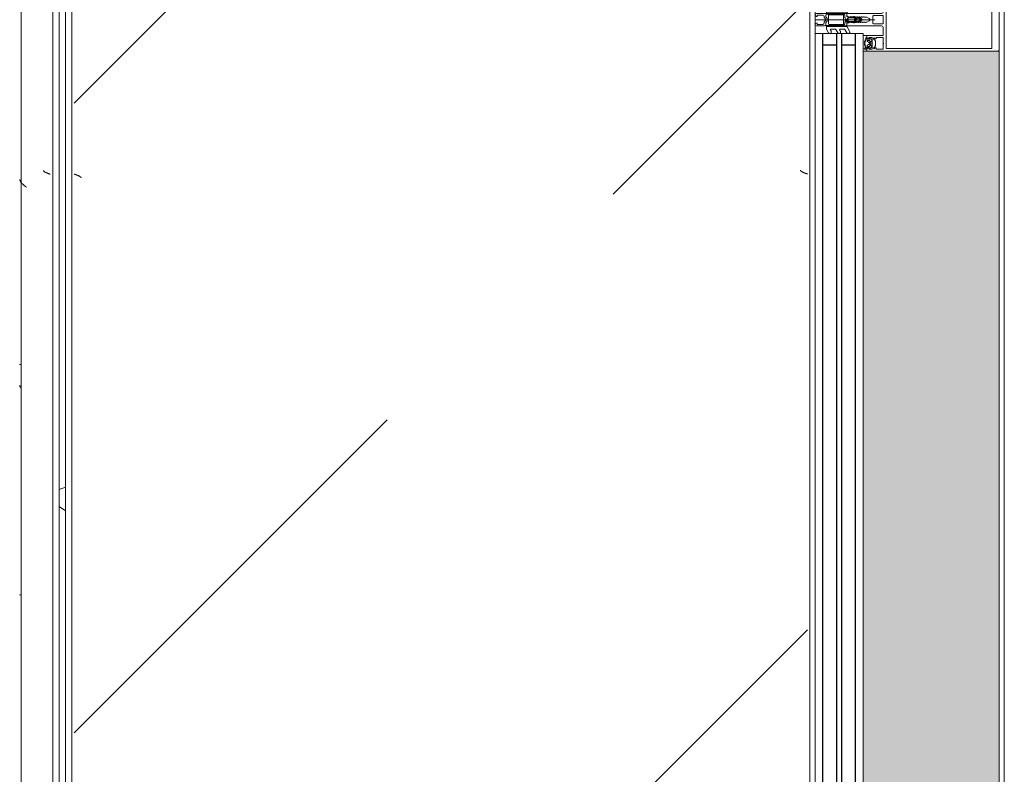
# Model space of a CAD drawing. Header units: millimetres. Extents: x -3267 to 40126, y 29201 to 102288.
# Tile 221 of 256: x 9044 to 9826, y 58245 to 58844. Entities that reach past the tile are written whole.
import ezdxf

# ---------------------------------------------------------------- set-up
doc = ezdxf.new("R2010")
doc.units = ezdxf.units.MM
for name, color, linetype, lineweight in [('A-DETL-GENF-OTLN', 7, 'Continuous', 9), ('A-GLAZ-CURT-OTLN', 7, 'Continuous', 9), ('A-GLAZ-CWMG-OTLN', 7, 'Continuous', 9), ('A-WALL-____-OTLN', 7, 'Continuous', 9), ('M-EQPM-____-OTLN', 7, 'Continuous', 9)]:
    doc.layers.add(name, color=color, linetype=linetype, lineweight=lineweight)

# ---------------------------------------------------------------- blocks, each defined once
blk = doc.blocks.new('FP_149-ВКК_02_К1_З_ЭОМ_кабель_')
at = {"layer": 'M-EQPM-____-OTLN', "color": 253, "true_color": 0xaaaaaa}
for p, q in [((1600, 630.11), (0, 630.11)), ((1108.28, 631.27), (1108.35, 631.21)), ((1108.35, 631.21), (1108.42, 631.06)), ((1108.42, 631.06), (1108.49, 630.82)), ((1108.49, 630.82), (1108.56, 630.5)), ((1108.56, 630.5), (1108.63, 630.1)), ((1272.52, 630.12), (1272.42, 630.03)), ((1272.61, 630.2), (1272.52, 630.12)), ((1272.71, 630.28), (1272.61, 630.2)), ((1272.8, 630.35), (1272.71, 630.28)), ((1272.89, 630.43), (1272.8, 630.35)), ((1272.99, 630.5), (1272.89, 630.43)), ((1273.08, 630.57), (1272.99, 630.5)), ((1273.17, 630.63), (1273.08, 630.57)), ((1273.27, 630.7), (1273.17, 630.63)), ((1273.36, 630.75), (1273.27, 630.7)), ((1273.46, 630.81), (1273.36, 630.75)), ((1273.55, 630.86), (1273.46, 630.81)), ((1273.64, 630.91), (1273.55, 630.86)), ((1273.74, 630.96), (1273.64, 630.91)), ((1273.83, 631.01), (1273.74, 630.96)), ((1273.92, 631.05), (1273.83, 631.01)), ((1274.02, 631.08), (1273.92, 631.05)), ((1274.11, 631.12), (1274.02, 631.08)), ((1274.21, 631.15), (1274.11, 631.12)), ((1274.3, 631.18), (1274.21, 631.15)), ((1274.39, 631.2), (1274.3, 631.18)), ((1274.49, 631.22), (1274.39, 631.2)), ((1274.58, 631.24), (1274.49, 631.22)), ((1274.67, 631.25), (1274.58, 631.24)), ((1274.77, 631.26), (1274.67, 631.25)), ((1274.86, 631.27), (1274.77, 631.26)), ((1274.96, 631.28), (1274.86, 631.27)), ((1291.05, 631.27), (1291.12, 631.21)), ((1291.12, 631.21), (1291.19, 631.06)), ((1291.19, 631.06), (1291.26, 630.82)), ((1291.26, 630.82), (1291.33, 630.5)), ((1291.33, 630.5), (1291.4, 630.1))]:
    blk.add_line(p, q, dxfattribs=at)
blk = doc.blocks.new('ПР_Крышка пояса - Тип 1-V148-ВКК_02_К1_З_ЭОМ_кабель_')
at = {"layer": 'M-EQPM-____-OTLN', "true_color": 0xaaaaaa}
h = blk.add_hatch(dxfattribs=at)
h.set_pattern_fill('FP_70', color=253, style=0, pattern_type=2)
h.set_pattern_definition([(320.116, (-57560, 7884.42), (-31.8804, -362.8687), [38.035, -418.388]), (264.979, (-57560, 7884.4), (382.1136, 70.1924), [30.356, -333.911]), (10.409, (-57562.66, 7854.18), (350.2335, -292.6756), [32.376, -356.132]), (316.302, (-57458.4, 7884.4), (-84.086, -539.927), [57.037, -627.411]), (6.609, (-57465.4, 7839.4), (494.8554, -472.8508), [48.567, -534.241]), (261.148, (-57458.4, 7884.4), (494.8496, -472.857), [45.536, -500.899]), (291.079, (-57483.8, 7833.83), (-204.5313, -301.9806), [37.963, -417.597]), (235.89, (-57483.8, 7833.83), (368.3755, -123.0973), [30.394, -334.332]), (341.523, (-57500.84, 7808.66), (163.8489, -425.0748), [32.367, -356.032]), (307.614, (-57560, 7884.42), (169.11016, -6.15234), [16.721, -313.638, 16.721, -322.758, -335.679]), (307.614, (-57560, 7884.42), (169.11016, -6.15234), [-669.838, 16.721, -318.958]), (277.531, (-57560, 7884.42), (200.36217, -133.088), [16.696, -176.575, 16.696, -305.591, -127.751]), (277.531, (-57560, 7884.42), (200.36217, -133.088), [-515.558, 16.696, -111.055]), (237.393, (-57560, 7997.24), (-11.4573, -270.066), [16.715, -109.913, 16.715, -378.366, -524.242]), (237.393, (-57560, 7997.24), (-11.4573, -270.066), [-521.709, 16.715, -507.527]), (227.382, (-57560, 8047.83), (50.8514, -295.0393), [16.727, -148.004, 16.727, -618.375]), (227.382, (-57560, 8047.83), (50.8514, -295.0393), [-181.458, -245.829, 16.727, -355.819])])
h.paths.add_polyline_path([(0, 600), (0, 600), (84.49, 595), (1600, 595), (1600, 600), (0, 600)])
h.paths.add_polyline_path([(0, 595), (35.28, 595), (0, 597.49)])
at = {"layer": 'M-EQPM-____-OTLN', "color": 253, "true_color": 0xaaaaaa}
blk.add_blockref('FP_149-ВКК_02_К1_З_ЭОМ_кабель_', (0, 0), dxfattribs=at)
blk = doc.blocks.new('АРФ_Витраж_Остекление - SI_38mm_TripGlz-4699070-ВКК_02_К1_З_ЭОМ_кабель_')
at = {"layer": 'A-GLAZ-CURT-OTLN', "color": 253, "true_color": 0xaaaaaa}
for p, q in [((454, -38), (454, 0)), ((-454, -38), (454, -38))]:
    blk.add_line(p, q, dxfattribs=at)
at = {"layer": 'A-GLAZ-CURT-OTLN', "color": 253, "lineweight": 25, "true_color": 0xaaaaaa}
for p, q in [((-454, -6), (454, -6)), ((445, -6), (445, -17)), ((-454, -17), (454, -17)), ((-454, -21), (454, -21)), ((445, -21), (445, -32)), ((-454, -32), (454, -32))]:
    blk.add_line(p, q, dxfattribs=at)
blk = doc.blocks.new('Rectangular Mullion - FWS-50-HI_Mull_CovCap-20mm_Mull-105mm_zoloto-5843151-ВКК_02_К1_З_ЭОМ_кабель_')
at = {"layer": 'A-GLAZ-CWMG-OTLN', "true_color": 0xf8f3e1}
blk.add_hatch(color=7, dxfattribs=at).paths.add_polyline_path([(8096, 74220), (8096, 75100), (7988, 75100), (7988, 74220), (8080.3, 74220)])
at = {"layer": 'A-GLAZ-CWMG-OTLN', "color": 253, "true_color": 0xaaaaaa}
blk.add_line((8096, 74220), (8096, 75100), dxfattribs=at)
blk = doc.blocks.new('Rectangular Mullion - HI_CovCap-20mm_Mull-105mm-V274-ВКК_02_К1_З_ЭОМ_кабель_')
at = {"layer": 'A-DETL-GENF-OTLN', "color": 253, "true_color": 0xaaaaaa}
for p, q in [((-25, 144.5), (-25, 130.68)), ((23.5, 146), (-23.5, 146)), ((25, 130.68), (25, 144.5)), ((-25, 136), (-25, 59.4)), ((-22.9, 135.44), (-22.9, 59.4)), ((22.9, 136), (22.9, 59.4)), ((25, 136), (25, 59.5)), ((25, 61), (25, 59.5)), ((-22.24, 46.35), (-21.18, 47.41)), ((-20.47, 47.7), (-17.13, 47.7)), ((-16.42, 47.41), (-15.36, 46.35)), ((-12.6, 53.5), (-12.6, 41.4)), ((-5, 25.5), (-5, 52.5)), ((-3.2, 46.1), (-3.2, 53.5)), ((-2.7, 54), (2.7, 54)), ((0, 47.27), (0, 0)), ((3.2, 53.5), (3.2, 46.1)), ((5, 52.5), (5, 25.5)), ((12.6, 41.4), (12.6, 53.5)), ((15.36, 46.35), (16.42, 47.41)), ((17.13, 47.7), (20.47, 47.7)), ((21.18, 47.41), (22.24, 46.35)), ((-22.3, 40.8), (-22.9, 40.8)), ((-22.9, 40.2), (-21.62, 40.2)), ((-21.76, 44.51), (-22.58, 43.54)), ((-22.27, 39.59), (-22.55, 39.1)), ((-21.2, 42.9), (-21.2, 41.7)), ((-21.07, 39.62), (-21.08, 39.77)), ((-19.5, 43.4), (-20.7, 43.4)), ((-20.7, 41.2), (-20.42, 41.2)), ((-20.48, 39.51), (-20.66, 39.4)), ((-20.16, 41.35), (-19.24, 42.95)), ((-19.97, 39.2), (-20.02, 39.33)), ((-17.65, 44), (-19.95, 44)), ((-19.33, 39.22), (-19.48, 39.08)), ((-18.77, 39.04), (-18.85, 39.17)), ((-18.36, 42.95), (-17.44, 41.35)), ((-18.16, 39.23), (-18.26, 39.06)), ((-16.9, 43.4), (-18.1, 43.4)), ((-17.56, 39.21), (-17.67, 39.31)), ((-17.18, 41.2), (-16.9, 41.2)), ((-17.02, 39.56), (-17.07, 39.36)), ((-16.46, 39.68), (-16.59, 39.75)), ((-16.4, 41.7), (-16.4, 42.9)), ((-15.02, 43.54), (-15.84, 44.51)), ((-14.64, 40.8), (-15.29, 40.8)), ((2.7, 45.6), (-2.7, 45.6)), ((14.64, 40.8), (15.29, 40.8)), ((15.02, 43.54), (15.84, 44.51)), ((16.4, 41.7), (16.4, 42.9)), ((16.46, 39.68), (16.59, 39.75)), ((16.9, 43.4), (18.1, 43.4)), ((17.18, 41.2), (16.9, 41.2)), ((17.02, 39.56), (17.07, 39.36)), ((18.36, 42.95), (17.44, 41.35)), ((17.56, 39.21), (17.67, 39.31)), ((17.65, 44), (19.95, 44)), ((18.16, 39.23), (18.26, 39.06)), ((18.77, 39.04), (18.85, 39.17)), ((20.16, 41.35), (19.24, 42.95)), ((19.33, 39.22), (19.48, 39.08)), ((19.5, 43.4), (20.7, 43.4)), ((19.97, 39.2), (20.02, 39.33)), ((20.7, 41.2), (20.42, 41.2)), ((20.48, 39.51), (20.66, 39.4)), ((21.07, 39.62), (21.08, 39.77)), ((21.2, 42.9), (21.2, 41.7)), ((22.9, 40.2), (21.62, 40.2)), ((21.76, 44.51), (22.58, 43.54)), ((22.27, 39.59), (22.55, 39.1)), ((22.3, 40.8), (22.9, 40.8)), ((23.5, 40.8), (25, 40.8)), ((-1.89, 34.49), (-2.1, 32.75)), ((-0.87, 36.5), (-1.7, 35.06)), ((-1.33, 33.68), (-1.33, 33.78)), ((-1.12, 34.47), (-0.43, 35.65)), ((-0.6, 32.5), (-0.6, 32.42)), ((0.84, 33), (-0.1, 33)), ((0.43, 35.65), (1.12, 34.47)), ((0.6, 32.3), (0.93, 32.3)), ((1.02, 31.78), (0.74, 32.06)), ((1.7, 35.06), (0.87, 36.5)), ((1.33, 33.78), (1.33, 33.68)), ((2.1, 32.75), (1.89, 34.49)), ((-7.75, 23.52), (-10.33, 25.01)), ((-9.07, 27.17), (-5.65, 25.19)), ((-5.4, 9.3), (-5.4, 24.76)), ((-3.5, 25), (-4.5, 25)), ((-3.3, 23.5), (-1.9, 23.5)), ((-2.24, 31), (-2.45, 30.87)), ((-2.45, 30.53), (-2.25, 30.41)), ((-1.7, 23.7), (-1.7, 24.9)), ((-1.4, 24.49), (-1.4, 23.99)), ((-1.25, 31.1), (0.74, 31.1)), ((-1.1, 23.82), (-0.5, 24.17)), ((0.3, 26.2), (-1.09, 26.2)), ((0.43, 25), (0.2, 25)), ((0.34, 25.28), (0.58, 25.52)), ((0.5, 24.17), (1.42, 23.63)), ((1.92, 23.5), (3.3, 23.5)), ((2.45, 30.87), (2.24, 31)), ((2.25, 30.41), (2.45, 30.53)), ((4.5, 25), (3.5, 25)), ((5.4, 24.76), (5.4, 9.3)), ((5.65, 25.19), (9.07, 27.17)), ((10.33, 25.01), (7.75, 23.52)), ((-7.75, 16.23), (-10.41, 17.77)), ((-9.07, 19.88), (-8.25, 19.41)), ((-7.5, 19.84), (-7.5, 23.08)), ((-7.5, 12.55), (-7.5, 15.8)), ((-3.9, 22), (-3.9, 11)), ((-3.4, 22.5), (3.4, 22.5)), ((3.9, 11), (3.9, 22)), ((4.3, 22.5), (4.3, 9.4)), ((7.5, 23.08), (7.5, 19.84)), ((7.5, 15.8), (7.5, 12.55)), ((10.41, 17.77), (7.75, 16.23)), ((8.25, 19.41), (9.07, 19.88)), ((-7.62, 8.87), (-10.41, 10.48)), ((-9.07, 12.6), (-8.25, 12.12)), ((-5.9, 8.8), (-7.37, 8.8)), ((-2.71, 8.4), (-4.02, 8.4)), ((3.4, 10.5), (-3.4, 10.5)), ((-1.7, 9), (-2, 8.69)), ((-1.42, 7.29), (-0.71, 8.01)), ((0.71, 8.01), (1.42, 7.29)), ((2, 8.69), (1.7, 9)), ((3.3, 8.4), (2.71, 8.4)), ((7.37, 8.8), (5.9, 8.8)), ((10.41, 10.48), (7.62, 8.87)), ((8.25, 12.12), (9.07, 12.6)), ((-5, 1), (-5, 6.7)), ((-3.7, 1.7), (-3.7, 6)), ((-2.7, 7), (-2.13, 7)), ((2.13, 7), (2.7, 7)), ((3.7, 6), (3.7, 1.7))]:
    blk.add_line(p, q, dxfattribs=at)
at = {"layer": 'A-DETL-GENF-OTLN', "color": 253, "true_color": 0xaaaaaa, "flags": 128}
for points in [[(22.9, 130.68), (22.9, 140.2), (-22.9, 140.2), (-22.9, 130.68)], [(-19.05, 45.1), (-23.5, 45.1), (-23.5, 42.4), (-22.3, 42.4), (-22.3, 41.8), (-23.1, 41), (-25, 41), (-25, 57.79), (-25, 61)], [(22.9, 61), (22.9, 57.79), (22.9, 56.3), (11.2, 56.3), (-11.2, 56.3), (-22.9, 56.3), (-22.9, 57.79), (-22.9, 61)], [(-19.05, 54), (-23.5, 54), (-23.5, 48.3), (-22.3, 48.3), (-22.3, 47.7), (-22.95, 47.05)], [(-14.65, 47.05), (-15.3, 47.7), (-15.3, 48.3), (-14.1, 48.3), (-14.1, 54), (-18.55, 54)], [(-6.5, 54), (-11.2, 54), (-12.1, 54)], [(12.1, 54), (11.2, 54), (6.5, 54)], [(18.55, 54), (14.1, 54), (14.1, 48.3), (15.3, 48.3), (15.3, 47.7), (14.65, 47.05)], [(22.95, 47.05), (22.3, 47.7), (22.3, 48.3), (23.5, 48.3), (23.5, 54), (19.05, 54)], [(-23.5, 40.8), (-25, 40.8), (-25, 38)], [(-22.5, 43.09), (-22, 42.8), (-22, 42.67)], [(-13.1, 40.9), (-14.4, 40.9), (-15.3, 41.8), (-15.3, 42.4), (-14.1, 42.4), (-14.1, 45.1), (-18.55, 45.1)], [(-16.05, 40.2), (-14.75, 40.1), (-16.02, 40.1), (-16.02, 39.94)], [(-15.6, 42.67), (-15.6, 42.8), (-15.1, 43.09)], [(-12.6, 38), (-12.6, 40.8), (-13.95, 40.8)], [(-0.87, 42.8), (-2, 40.84), (-2, 39.84), (-2.5, 39.55), (-2, 39.26), (-2, 38.04), (-2.5, 37.75), (-2, 37.46), (-2, 36.24), (-2.5, 35.95), (-2, 35.66), (-2, 34.44), (-2.5, 34.15), (-2, 33.86), (-2, 32.64), (-2.5, 32.35), (-2, 32.06), (-2, 30.84), (-2.5, 30.55), (-2, 30.26), (-2, 29.04), (-2.5, 28.75), (-2, 28.46), (-2, 27.24), (-2.5, 26.95), (-2.5, 26)], [(2.5, 26), (2, 26.29), (2, 27.51), (2.5, 27.8), (2, 28.09), (2, 29.31), (2.5, 29.6), (2, 29.89), (2, 31.11), (2.5, 31.4), (2, 31.69), (2, 32.91), (2.5, 33.2), (2, 33.49), (2, 34.71), (2.5, 35), (2, 35.29), (2, 36.51), (2.5, 36.8), (2, 37.09), (2, 38.31), (2.5, 38.6), (2, 38.89), (2, 40.84), (0.87, 42.8)], [(12.6, 38), (12.6, 40.8), (13.95, 40.8)], [(18.55, 45.1), (14.1, 45.1), (14.1, 42.4), (15.3, 42.4), (15.3, 41.8), (14.4, 40.9), (13.1, 40.9)], [(16.05, 40.2), (14.75, 40.1), (16.02, 40.1), (16.02, 39.94)], [(15.6, 42.67), (15.6, 42.8), (15.1, 43.09)], [(25, 41), (23.1, 41), (22.3, 41.8), (22.3, 42.4), (23.5, 42.4), (23.5, 45.1), (19.05, 45.1)], [(22.5, 43.09), (22, 42.8), (22, 42.67)], [(-0.35, 31.99), (0.1, 31.73), (-1.23, 31.6)], [(0.4, 31.8), (0.4, 31.9), (0.4, 32.1)], [(-3.41, 25), (-5, 25), (-5, 9.1)], [(-1.55, 25.25), (-1.17, 25.64), (-0.2, 25.7), (-0.42, 25.6), (-1.25, 24.85)], [(-0.1, 25.3), (-0.1, 25.4), (0, 25.42)], [(5, 1), (5, 25), (3.41, 25)], [(-4.51, 8.95), (-4.3, 11), (-4.3, 22.5)], [(-2.65, 1), (-2.65, 1.4), (-3.4, 1.4)], [(3.4, 1.4), (2.65, 1.4), (2.65, 1)]]:
    blk.add_lwpolyline(points, dxfattribs=at)
blk.add_lwpolyline([(0, 37), (0, 35.9)], close=True, dxfattribs=at)
at = {"layer": 'A-DETL-GENF-OTLN', "color": 253, "true_color": 0xaaaaaa}
for centre, radius, start, end in [((-23.5, 144.5), 1.5, 90, 180), ((23.5, 144.5), 1.5, 360, 90), ((-22.59, 46.7), 0.5, 135, 315), ((-20.47, 46.7), 1, 90, 135), ((-18.8, 53.94), 0.256, 12.68038, 167.31962), ((-17.13, 46.7), 1, 45, 90), ((-15.01, 46.7), 0.5, 225, 45), ((-12.1, 53.5), 0.5, 90, 180), ((-6.5, 52.5), 1.5, 360, 90), ((-2.7, 53.5), 0.5, 90, 180), ((2.7, 53.5), 0.5, 0, 90), ((6.5, 52.5), 1.5, 90, 180), ((12.1, 53.5), 0.5, 0, 90), ((15.01, 46.7), 0.5, 135, 315), ((17.13, 46.7), 1, 90, 135), ((18.8, 53.94), 0.256, 12.68038, 167.31962), ((20.47, 46.7), 1, 45, 90), ((22.59, 46.7), 0.5, 225, 45), ((-22.9, 39.55), 0.65, 90, 270), ((-23.2, 40.8), 0.3, 180, 0), ((-22.9, 39.3), 0.4, 269.99999, 330.00626), ((-22.35, 43.35), 0.3, 140.01031, 239.99507), ((-22.3, 41.1), 0.3, 270.90521, 359.98148), ((-21.41, 39.09), 1, 90.82716, 149.99773), ((-18.96, 41.89), 3.14, 165.49788, 194.50212), ((-21.15, 44), 0.8, 22.61561, 140.00332), ((-21.62, 39.7), 0.5, 54.92212, 90), ((-21.42, 39.75), 0.339, 3.00251, 90.82171), ((-18.8, 43.71), 4.4, 234.92212, 305.84121), ((-20.7, 42.9), 0.5, 89.98992, 180.01008), ((-20.7, 41.7), 0.5, 179.98974, 270.01026), ((-20.8, 39.64), 0.272, 183.0147, 299.98901), ((-20.32, 39.23), 0.316, 18.00331, 119.99297), ((-20.42, 41.5), 0.3, 269.98791, 330.00644), ((-19.95, 44.5), 0.5, 202.62239, 269.99966), ((-19.69, 39.29), 0.3, 197.9991, 314.99946), ((-19.5, 43.1), 0.3, 329.99756, 90.00642), ((-19.11, 38.99), 0.316, 32.98956, 135.00901), ((-18.8, 45.04), 0.256, 12.68038, 167.31962), ((-18.1, 43.1), 0.3, 89.99872, 209.99731), ((-17.88, 39.07), 0.316, 48.00262, 149.99741), ((-17.65, 44.5), 0.5, 269.99881, 337.37914), ((-17.36, 39.43), 0.3, 227.99716, 345.00452), ((-17.18, 41.5), 0.3, 209.995, 270.01065), ((-16.45, 44), 0.8, 40.00306, 157.37723), ((-16.73, 39.48), 0.3, 63.00317, 164.99853), ((-16.9, 42.9), 0.5, 0.00918, 89.99082), ((-16.9, 41.7), 0.5, 270.00904, 359.99096), ((-16.32, 39.94), 0.3, 243.00899, 359.98883), ((-16.05, 39.9), 0.3, 90, 125.84121), ((-18.64, 41.89), 3.14, 346.80247, 14.483), ((-15.29, 41.1), 0.3, 166.80247, 270), ((-15.25, 43.35), 0.3, 299.99829, 40.01132), ((-14.83, 40.53), 0.33, 270.00002, 54.90994), ((-14.75, 40.6), 0.5, 269.99115, 352.82633), ((-13.95, 40.5), 0.3, 90.00299, 172.8115), ((-13.1, 41.4), 0.5, 270, 0), ((-2.7, 46.1), 0.5, 180, 270), ((0, 42.3), 1, 30, 150), ((2.7, 46.1), 0.5, 270, 0), ((13.1, 41.4), 0.5, 180, 270), ((13.95, 40.5), 0.3, 7.1885, 89.99701), ((14.75, 40.6), 0.5, 187.17367, 270.00885), ((14.83, 40.53), 0.33, 125.09006, 269.99998), ((15.25, 43.35), 0.3, 139.98868, 240.00171), ((15.29, 41.1), 0.3, 270, 13.19753), ((18.64, 41.89), 3.14, 165.517, 193.19753), ((16.45, 44), 0.8, 22.62277, 139.99694), ((16.32, 39.94), 0.3, 180.01117, 296.99101), ((16.05, 39.9), 0.3, 54.15879, 90), ((18.8, 43.71), 4.4, 234.15879, 305.07788), ((16.9, 42.9), 0.5, 90.00918, 179.99082), ((16.9, 41.7), 0.5, 180.00904, 269.99096), ((16.73, 39.48), 0.3, 15.00147, 116.99683), ((17.36, 39.43), 0.3, 194.99548, 312.00284), ((17.18, 41.5), 0.3, 269.98935, 330.005), ((17.65, 44.5), 0.5, 202.62086, 270.00119), ((17.88, 39.07), 0.316, 30.00259, 131.99738), ((18.1, 43.1), 0.3, 330.00269, 90.00128), ((18.8, 45.04), 0.256, 12.68038, 167.31962), ((19.11, 38.99), 0.316, 44.99099, 147.01044), ((19.5, 43.1), 0.3, 89.99358, 210.00244), ((19.69, 39.29), 0.3, 225.00054, 342.0009), ((19.95, 44.5), 0.5, 270.00034, 337.37761), ((20.32, 39.23), 0.316, 60.00703, 161.99669), ((20.42, 41.5), 0.3, 209.99356, 270.01209), ((21.15, 44), 0.8, 39.99668, 157.38439), ((20.8, 39.64), 0.272, 240.01099, 356.9853), ((20.7, 42.9), 0.5, 359.98992, 90.01008), ((20.7, 41.7), 0.5, 269.98974, 0.01026), ((21.42, 39.75), 0.339, 89.17829, 176.99749), ((21.62, 39.7), 0.5, 90, 125.07788), ((21.41, 39.09), 1, 30.00227, 89.17284), ((18.96, 41.89), 3.14, 345.49788, 14.50212), ((22.3, 41.1), 0.3, 180.01852, 269.09479), ((22.35, 43.35), 0.3, 300.00493, 39.98969), ((22.9, 39.3), 0.4, 209.99374, 270.00001), ((23.2, 40.8), 0.3, 180, 0), ((22.9, 39.55), 0.65, 270, 90), ((-18.52, 39.21), 0.3, 213.00146, 329.99975), ((17.75, 30.31), 20, 173, 178.04971), ((-0.4, 34.31), 1.5, 150, 173), ((46.55, 30.33), 48, 176, 178.23414), ((-1.23, 31.8), 0.2, 178.23414, 270), ((0.27, 33.67), 1.6, 150, 176), ((0, 36), 1, 90.02865, 150), ((-0.1, 32.5), 0.5, 90, 180), ((-0.1, 32.42), 0.5, 180, 240), ((0, 35.4), 0.5, 90.0573, 150), ((0, 36), 1, 30, 89.97135), ((0, 35.4), 0.5, 30, 89.9427), ((0.2, 31.9), 0.2, 240, 0), ((0.2, 31.8), 0.2, 270, 0), ((0.6, 32.1), 0.2, 90, 180), ((0.6, 31.92), 0.2, 45, 180), ((0.74, 31.5), 0.4, 270, 45), ((0.84, 33.5), 0.5, 270, 3.83017), ((0.93, 31.8), 0.5, 1.77701, 90), ((-0.27, 33.67), 1.6, 4, 30), ((-46.55, 30.33), 48, 354.4962, 1.77701), ((-46.55, 30.33), 48, 3.83017, 4), ((0.4, 34.31), 1.5, 7, 30), ((-17.75, 30.31), 20, 1.95029, 7), ((18.52, 39.21), 0.3, 210.00025, 326.99854), ((-9.68, 26.13), 1.3, 154.41173, 240), ((-9.72, 26.04), 1.3, 60, 150), ((-8, 23.08), 0.5, 360, 60), ((-5.9, 24.76), 0.5, 360, 60), ((-4.5, 25.5), 0.5, 180, 270), ((-3.3, 22.5), 1, 90, 180), ((-3.5, 26), 1, 270, 0), ((-3.41, 26.5), 1.5, 270, 10.22002), ((-2.35, 30.7), 0.2, 120, 240), ((17.75, 30.31), 20, 179.72362, 190.22002), ((-1.9, 23.7), 0.2, 270, 0), ((-1.2, 24.9), 0.5, 135, 180), ((-1.25, 30.9), 0.2, 90, 179.3132), ((46.55, 30.33), 48, 179.3132, 184.71248), ((-0.9, 24.49), 0.5, 135, 180), ((-1.2, 23.99), 0.2, 180, 300), ((-1.09, 26.4), 0.2, 184.71248, 270), ((-1.02, 25.5), 0.2, 90, 135), ((-0.42, 25.4), 0.2, 90, 135), ((0, 23.3), 1, 60, 120), ((-0.3, 25.4), 0.2, 360, 90), ((-0.2, 25.5), 0.2, 360, 90), ((0.2, 25.3), 0.3, 180, 270), ((0.2, 25.42), 0.2, 180, 315), ((0.3, 25.8), 0.4, 315, 90), ((0.43, 25.8), 0.8, 270, 354.4962), ((1.92, 24.5), 1, 240, 270), ((3.41, 26.5), 1.5, 169.77998, 270), ((-17.75, 30.31), 20, 349.77998, 0.27638), ((2.35, 30.7), 0.2, 300, 60), ((3.5, 26), 1, 180, 270), ((3.3, 22.5), 1, 360, 90), ((4.5, 25.5), 0.5, 270, 360), ((5.9, 24.76), 0.5, 120, 180), ((8, 23.08), 0.5, 120, 180), ((9.72, 26.04), 1.3, 30, 120), ((9.68, 26.13), 1.3, 300, 25.58827), ((-9.81, 18.81), 1.2, 150, 240), ((-9.72, 18.76), 1.3, 60, 150), ((-8, 19.84), 0.5, 240, 0), ((-8, 15.8), 0.5, 360, 60), ((-3.4, 22), 0.5, 90, 180), ((3.4, 22), 0.5, 360, 90), ((8, 19.84), 0.5, 180, 300), ((8, 15.8), 0.5, 120, 180), ((9.72, 18.76), 1.3, 30, 120), ((9.81, 18.81), 1.2, 300, 30), ((-9.81, 11.52), 1.2, 150, 240), ((-9.72, 11.47), 1.3, 60, 150), ((-8, 12.55), 0.5, 240, 0), ((-7.37, 9.3), 0.5, 240, 270), ((-5.9, 9.3), 0.5, 270, 0), ((-4, 9.1), 1, 180, 216.8699), ((-5.6, 7.9), 1, 323.1301, 36.8699), ((-4.02, 8.9), 0.5, 174, 270), ((-3.4, 11), 0.5, 180, 270), ((-2.71, 9.4), 1, 270, 315), ((0, 7.3), 2.4, 45, 135), ((0, 7.3), 1, 45, 135), ((2.71, 9.4), 1, 225, 270), ((3.3, 9.4), 1, 270, 0), ((3.4, 11), 0.5, 270, 0), ((5.9, 9.3), 0.5, 180, 270), ((7.37, 9.3), 0.5, 270, 300), ((8, 12.55), 0.5, 180, 300), ((9.72, 11.47), 1.3, 30, 120), ((9.81, 11.52), 1.2, 300, 30), ((-4, 6.7), 1, 143.1301, 180), ((-4, 1), 1, 180, 270), ((-2.7, 6), 1, 90, 180), ((-3.4, 1.7), 0.3, 180, 270), ((-3.65, 1), 1, 270, 0), ((-2.13, 8), 1, 270, 315), ((2.13, 8), 1, 225, 270), ((3.65, 1), 1, 180, 270), ((2.7, 6), 1, 360, 90), ((3.4, 1.7), 0.3, 270, 0), ((4, 1), 1, 270, 0)]:
    blk.add_arc(centre, radius, start, end, dxfattribs=at)
blk = doc.blocks.new('FP_590-ВКК_02_К1_З_ЭОМ_кабель_')
at = {"layer": 'M-EQPM-____-OTLN', "color": 7, "true_color": 0xffffff}
for p, q in [((2241.71, 586.03), (2241.66, 585.91)), ((2241.76, 586.16), (2241.71, 586.03)), ((2241.81, 586.29), (2241.76, 586.16)), ((2241.85, 586.41), (2241.81, 586.29)), ((2241.9, 586.54), (2241.85, 586.41)), ((2241.95, 586.67), (2241.9, 586.54)), ((2242, 586.8), (2241.95, 586.67)), ((2242.05, 586.93), (2242, 586.8)), ((2242.1, 587.07), (2242.05, 586.93)), ((2242.15, 587.2), (2242.1, 587.07)), ((2242.19, 587.33), (2242.15, 587.2)), ((2242.24, 587.46), (2242.19, 587.33)), ((2242.29, 587.6), (2242.24, 587.46)), ((2242.34, 587.73), (2242.29, 587.6)), ((2242.39, 587.87), (2242.34, 587.73)), ((2242.44, 588), (2242.39, 587.87)), ((2239.39, 582.49), (2239.34, 582.49)), ((2239.44, 582.5), (2239.39, 582.49)), ((2239.48, 582.51), (2239.44, 582.5)), ((2239.53, 582.52), (2239.48, 582.51)), ((2239.58, 582.54), (2239.53, 582.52)), ((2239.62, 582.56), (2239.58, 582.54)), ((2239.67, 582.58), (2239.62, 582.56)), ((2239.72, 582.61), (2239.67, 582.58)), ((2239.77, 582.64), (2239.72, 582.61)), ((2239.81, 582.67), (2239.77, 582.64)), ((2239.86, 582.7), (2239.81, 582.67)), ((2239.91, 582.74), (2239.86, 582.7)), ((2239.95, 582.78), (2239.91, 582.74)), ((2240, 582.82), (2239.95, 582.78)), ((2240.06, 582.88), (2240.01, 582.83)), ((2240.1, 582.93), (2240.06, 582.88)), ((2240.15, 582.98), (2240.1, 582.93)), ((2240.2, 583.04), (2240.15, 582.98)), ((2240.25, 583.1), (2240.2, 583.04)), ((2240.3, 583.17), (2240.25, 583.1)), ((2240.35, 583.23), (2240.3, 583.17)), ((2240.4, 583.3), (2240.35, 583.23)), ((2240.44, 583.37), (2240.4, 583.3)), ((2240.49, 583.45), (2240.44, 583.37)), ((2240.54, 583.52), (2240.49, 583.45)), ((2240.59, 583.6), (2240.54, 583.52)), ((2240.64, 583.68), (2240.59, 583.6)), ((2240.69, 583.77), (2240.64, 583.68)), ((2240.74, 583.86), (2240.69, 583.77)), ((2240.78, 583.95), (2240.74, 583.86)), ((2240.83, 584.04), (2240.78, 583.95)), ((2240.88, 584.13), (2240.83, 584.04)), ((2240.93, 584.23), (2240.88, 584.13)), ((2240.98, 584.33), (2240.93, 584.23)), ((2241.03, 584.43), (2240.98, 584.33)), ((2241.08, 584.53), (2241.03, 584.43)), ((2241.12, 584.64), (2241.08, 584.53)), ((2241.17, 584.74), (2241.12, 584.64)), ((2241.22, 584.85), (2241.17, 584.74)), ((2241.27, 584.96), (2241.22, 584.85)), ((2241.32, 585.08), (2241.27, 584.96)), ((2241.37, 585.19), (2241.32, 585.08)), ((2241.42, 585.31), (2241.37, 585.19)), ((2241.46, 585.42), (2241.42, 585.31)), ((2241.51, 585.54), (2241.46, 585.42)), ((2241.56, 585.66), (2241.51, 585.54)), ((2241.61, 585.79), (2241.56, 585.66)), ((2241.66, 585.91), (2241.61, 585.79))]:
    blk.add_line(p, q, dxfattribs=at)
blk = doc.blocks.new('FP_591-ВКК_02_К1_З_ЭОМ_кабель_')
at = {"layer": 'M-EQPM-____-OTLN', "color": 7, "true_color": 0xffffff}
for p, q in [((2243.07, 7.86), (2243.02, 7.73)), ((2243.12, 7.99), (2243.07, 7.86)), ((2243.17, 8.11), (2243.12, 7.99)), ((2243.22, 8.24), (2243.17, 8.11)), ((2243.27, 8.37), (2243.22, 8.24)), ((2243.32, 8.49), (2243.27, 8.37)), ((2243.37, 8.61), (2243.32, 8.49)), ((2243.42, 8.74), (2243.37, 8.61)), ((2243.47, 8.86), (2243.42, 8.74)), ((2243.52, 8.97), (2243.47, 8.86)), ((2243.56, 9.09), (2243.52, 8.97)), ((2243.61, 9.21), (2243.56, 9.09)), ((2243.66, 9.32), (2243.61, 9.21)), ((2243.71, 9.43), (2243.66, 9.32)), ((2243.76, 9.54), (2243.71, 9.43)), ((2243.81, 9.65), (2243.76, 9.54)), ((2243.86, 9.75), (2243.81, 9.65)), ((2243.91, 9.86), (2243.86, 9.75)), ((2243.96, 9.96), (2243.91, 9.86)), ((2244.01, 10.06), (2243.96, 9.96)), ((2244.06, 10.16), (2244.01, 10.06)), ((2244.1, 10.25), (2244.06, 10.16)), ((2244.15, 10.34), (2244.1, 10.25)), ((2244.2, 10.43), (2244.15, 10.34)), ((2244.25, 10.52), (2244.2, 10.43)), ((2244.3, 10.6), (2244.25, 10.52)), ((2244.35, 10.69), (2244.3, 10.6)), ((2244.4, 10.76), (2244.35, 10.69)), ((2244.45, 10.84), (2244.4, 10.76)), ((2244.5, 10.91), (2244.45, 10.84)), ((2244.55, 10.99), (2244.5, 10.91)), ((2244.6, 11.05), (2244.55, 10.99)), ((2244.64, 11.12), (2244.6, 11.05)), ((2244.69, 11.18), (2244.64, 11.12)), ((2244.74, 11.24), (2244.69, 11.18)), ((2244.79, 11.3), (2244.74, 11.24)), ((2244.84, 11.35), (2244.79, 11.3)), ((2244.89, 11.4), (2244.84, 11.35)), ((2244.94, 11.45), (2244.89, 11.4)), ((2244.99, 11.49), (2244.94, 11.45)), ((2245.04, 11.53), (2244.99, 11.49)), ((2245.09, 11.57), (2245.04, 11.53)), ((2245.14, 11.61), (2245.09, 11.57)), ((2245.18, 11.64), (2245.14, 11.61)), ((2245.23, 11.66), (2245.18, 11.64)), ((2245.28, 11.69), (2245.23, 11.66)), ((2245.33, 11.71), (2245.28, 11.69)), ((2245.38, 11.73), (2245.33, 11.71)), ((2245.43, 11.74), (2245.38, 11.73)), ((2245.48, 11.76), (2245.43, 11.74)), ((2245.53, 11.76), (2245.48, 11.76)), ((2245.58, 11.77), (2245.53, 11.76)), ((2242.53, 6.39), (2242.48, 6.26)), ((2242.58, 6.53), (2242.53, 6.39)), ((2242.63, 6.66), (2242.58, 6.53)), ((2242.68, 6.8), (2242.63, 6.66)), ((2242.73, 6.93), (2242.68, 6.8)), ((2242.78, 7.07), (2242.73, 6.93)), ((2242.83, 7.2), (2242.78, 7.07)), ((2242.88, 7.33), (2242.83, 7.2)), ((2242.93, 7.46), (2242.88, 7.33)), ((2242.98, 7.6), (2242.93, 7.46)), ((2243.02, 7.73), (2242.98, 7.6))]:
    blk.add_line(p, q, dxfattribs=at)
blk = doc.blocks.new('ПР_Низ пояс - Тип 1-V589-ВКК_02_К1_З_ЭОМ_кабель_')
at = {"layer": 'M-EQPM-____-OTLN', "true_color": 0xffffff}
h = blk.add_hatch(dxfattribs=at)
h.set_pattern_fill('FP_229', style=0, pattern_type=2)
h.set_pattern_definition([(135, (-56260, 6950), (-1000, 1e-13), [50, -1364.214]), (135, (-55760, 6950), (-1000, 1e-13), [50, -1364.214]), (135, (-55760, 7450), (-1000, 1e-13), [50, -1364.214]), (135, (-56474.64, 7664.64), (-1000, 1e-13), [403.55, -1010.664]), (135, (-55974.64, 7664.64), (-1000, 1e-13), [403.55, -1010.664]), (135, (-56474.64, 7164.64), (-1000, 1e-13), [403.55, -1010.664]), (135, (-55974.64, 7164.64), (-1000, 1e-13), [453.55, -960.664])])
h.paths.add_polyline_path([(800, 6.26), (2400, 6.26), (2400, 588), (800, 588), (800, 19.98)])
at = {"layer": 'M-EQPM-____-OTLN', "color": 253, "true_color": 0xaaaaaa}
for p, q in [((800, 595), (2400, 595)), ((800, 590), (2400, 590)), ((800, 4.26), (2400, 4.26)), ((800, 0), (2400, 0))]:
    blk.add_line(p, q, dxfattribs=at)
for name in ['FP_590-ВКК_02_К1_З_ЭОМ_кабель_', 'FP_591-ВКК_02_К1_З_ЭОМ_кабель_']:
    blk.add_blockref(name, (0, 0), dxfattribs=at)
blk = doc.blocks.new('FP_593-ВКК_02_К1_З_ЭОМ_кабель_')
at = {"layer": 'M-EQPM-____-OTLN', "color": 7, "true_color": 0xffffff}
for p, q in [((1443.25, 609.48), (1443.2, 609.36)), ((1443.3, 609.6), (1443.25, 609.48)), ((1443.35, 609.72), (1443.3, 609.6)), ((1443.4, 609.83), (1443.35, 609.72)), ((1443.45, 609.95), (1443.4, 609.83)), ((1443.5, 610.06), (1443.45, 609.95)), ((1443.55, 610.18), (1443.5, 610.06)), ((1443.6, 610.28), (1443.55, 610.18)), ((1443.65, 610.39), (1443.6, 610.28)), ((1443.69, 610.5), (1443.65, 610.39)), ((1443.74, 610.6), (1443.69, 610.5)), ((1443.79, 610.7), (1443.74, 610.6)), ((1443.84, 610.8), (1443.79, 610.7)), ((1443.89, 610.9), (1443.84, 610.8)), ((1443.94, 610.99), (1443.89, 610.9)), ((1443.99, 611.09), (1443.94, 610.99)), ((1444.04, 611.18), (1443.99, 611.09)), ((1444.09, 611.26), (1444.04, 611.18)), ((1444.14, 611.35), (1444.09, 611.26)), ((1444.19, 611.43), (1444.14, 611.35)), ((1444.23, 611.51), (1444.19, 611.43)), ((1444.28, 611.58), (1444.23, 611.51)), ((1444.33, 611.66), (1444.28, 611.58)), ((1444.38, 611.73), (1444.33, 611.66)), ((1444.43, 611.8), (1444.38, 611.73)), ((1444.48, 611.86), (1444.43, 611.8)), ((1444.53, 611.93), (1444.48, 611.86)), ((1444.58, 611.98), (1444.53, 611.93)), ((1444.63, 612.04), (1444.58, 611.98)), ((1444.68, 612.09), (1444.63, 612.04)), ((1444.73, 612.14), (1444.68, 612.09)), ((1444.77, 612.19), (1444.73, 612.14)), ((1444.82, 612.24), (1444.77, 612.19)), ((1444.87, 612.28), (1444.82, 612.24)), ((1444.92, 612.31), (1444.87, 612.28)), ((1444.97, 612.35), (1444.92, 612.31)), ((1445.02, 612.38), (1444.97, 612.35)), ((1445.07, 612.41), (1445.02, 612.38)), ((1445.12, 612.43), (1445.07, 612.41)), ((1445.17, 612.45), (1445.12, 612.43)), ((1445.22, 612.47), (1445.17, 612.45)), ((1445.27, 612.49), (1445.22, 612.47)), ((1445.31, 612.5), (1445.27, 612.49)), ((1445.36, 612.51), (1445.31, 612.5)), ((1445.41, 612.51), (1445.36, 612.51)), ((1442.37, 607.14), (1442.32, 607)), ((1442.42, 607.27), (1442.37, 607.14)), ((1442.47, 607.41), (1442.42, 607.27)), ((1442.52, 607.54), (1442.47, 607.41)), ((1442.57, 607.67), (1442.52, 607.54)), ((1442.61, 607.81), (1442.57, 607.67)), ((1442.66, 607.94), (1442.61, 607.81)), ((1442.71, 608.08), (1442.66, 607.94)), ((1442.76, 608.21), (1442.71, 608.08)), ((1442.81, 608.34), (1442.76, 608.21)), ((1442.86, 608.47), (1442.81, 608.34)), ((1442.91, 608.6), (1442.86, 608.47)), ((1442.96, 608.73), (1442.91, 608.6)), ((1443.01, 608.86), (1442.96, 608.73)), ((1443.06, 608.98), (1443.01, 608.86)), ((1443.11, 609.11), (1443.06, 608.98)), ((1443.15, 609.23), (1443.11, 609.11)), ((1443.2, 609.36), (1443.15, 609.23))]:
    blk.add_line(p, q, dxfattribs=at)
blk = doc.blocks.new('FP_594-ВКК_02_К1_З_ЭОМ_кабель_')
at = {"layer": 'M-EQPM-____-OTLN', "color": 7, "true_color": 0xffffff}
for p, q in [((1432.17, 626.13), (1432.07, 626)), ((1432.27, 626.25), (1432.17, 626.13)), ((1432.37, 626.38), (1432.27, 626.25)), ((1432.46, 626.5), (1432.37, 626.38)), ((1432.56, 626.63), (1432.46, 626.5)), ((1432.66, 626.75), (1432.56, 626.63)), ((1432.75, 626.88), (1432.66, 626.75)), ((1432.85, 627), (1432.75, 626.88)), ((1432.95, 627.13), (1432.85, 627)), ((1433.05, 627.25), (1432.95, 627.13)), ((1433.14, 627.37), (1433.05, 627.25)), ((1433.24, 627.49), (1433.14, 627.37)), ((1433.34, 627.61), (1433.24, 627.49)), ((1433.44, 627.73), (1433.34, 627.61)), ((1433.53, 627.85), (1433.44, 627.73)), ((1433.63, 627.96), (1433.53, 627.85)), ((1433.73, 628.08), (1433.63, 627.96)), ((1433.83, 628.19), (1433.73, 628.08)), ((1433.92, 628.31), (1433.83, 628.19)), ((1434.02, 628.42), (1433.92, 628.31)), ((1434.12, 628.53), (1434.02, 628.42)), ((1434.22, 628.64), (1434.12, 628.53)), ((1434.31, 628.75), (1434.22, 628.64)), ((1434.41, 628.85), (1434.31, 628.75)), ((1434.51, 628.95), (1434.41, 628.85)), ((1434.6, 629.06), (1434.51, 628.95)), ((1434.7, 629.16), (1434.6, 629.06)), ((1434.8, 629.26), (1434.7, 629.16)), ((1434.9, 629.35), (1434.8, 629.26)), ((1434.99, 629.45), (1434.9, 629.35)), ((1435.09, 629.54), (1434.99, 629.45)), ((1435.19, 629.63), (1435.09, 629.54)), ((1435.29, 629.72), (1435.19, 629.63)), ((1435.38, 629.81), (1435.29, 629.72)), ((1435.48, 629.89), (1435.38, 629.81)), ((1435.58, 629.97), (1435.48, 629.89)), ((1435.68, 630.05), (1435.58, 629.97)), ((1435.77, 630.13), (1435.68, 630.05)), ((1435.87, 630.2), (1435.77, 630.13)), ((1435.97, 630.27), (1435.87, 630.2)), ((1436.06, 630.34), (1435.97, 630.27)), ((1436.16, 630.41), (1436.06, 630.34)), ((1436.26, 630.47), (1436.16, 630.41)), ((1436.36, 630.54), (1436.26, 630.47)), ((1436.45, 630.59), (1436.36, 630.54)), ((1436.55, 630.65), (1436.45, 630.59)), ((1436.65, 630.7), (1436.55, 630.65)), ((1436.75, 630.75), (1436.65, 630.7)), ((1436.84, 630.8), (1436.75, 630.75)), ((1436.94, 630.85), (1436.84, 630.8)), ((1437.04, 630.89), (1436.94, 630.85)), ((1437.14, 630.93), (1437.04, 630.89)), ((1437.23, 630.96), (1437.14, 630.93)), ((1437.33, 631), (1437.23, 630.96)), ((1437.43, 631.03), (1437.33, 631)), ((1437.53, 631.06), (1437.43, 631.03)), ((1437.62, 631.08), (1437.53, 631.06)), ((1437.72, 631.1), (1437.62, 631.08)), ((1437.82, 631.12), (1437.72, 631.1)), ((1437.91, 631.14), (1437.82, 631.12)), ((1438.01, 631.15), (1437.91, 631.14)), ((1438.11, 631.16), (1438.01, 631.15)), ((1438.21, 631.16), (1438.11, 631.16))]:
    blk.add_line(p, q, dxfattribs=at)
blk = doc.blocks.new('ПР_Перед пояса - Тип 1-V592-ВКК_02_К1_З_ЭОМ_кабель_')
at = {"layer": 'M-EQPM-____-OTLN', "color": 253, "true_color": 0xaaaaaa}
for p, q in [((0, 630), (1600, 630)), ((0, 605), (1600, 605)), ((0, 600), (1600, 600))]:
    blk.add_line(p, q, dxfattribs=at)
for name in ['FP_594-ВКК_02_К1_З_ЭОМ_кабель_', 'FP_593-ВКК_02_К1_З_ЭОМ_кабель_']:
    blk.add_blockref(name, (0, 0), dxfattribs=at)
blk = doc.blocks.new('Наметкина 10_РД_АРФ_К1_R21_rvt-1-ВКК_02_К1_З_ЭОМ_кабель_')
at = {"layer": 'A-WALL-____-OTLN', "color": 253, "true_color": 0xaaaaaa}
blk.add_line((8100, 60159.98), (8100, 58175), dxfattribs=at)
at = {"layer": 'A-GLAZ-CURT-OTLN', "color": 253, "lineweight": 9, "true_color": 0xaaaaaa, "rotation": 89.99999999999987}
blk.add_blockref('АРФ_Витраж_Остекление - SI_38mm_TripGlz-4699070-ВКК_02_К1_З_ЭОМ_кабель_', (7950, 58660), dxfattribs=at)
at = {"layer": 'A-GLAZ-CWMG-OTLN', "color": 253, "lineweight": 9, "true_color": 0xaaaaaa, "extrusion": (0, 0, -1), "rotation": 90.00000000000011}
blk.add_blockref('Rectangular Mullion - HI_CovCap-20mm_Mull-105mm-V274-ВКК_02_К1_З_ЭОМ_кабель_', (-7950, 59125), dxfattribs=at)
at = {"layer": 'A-GLAZ-CWMG-OTLN', "color": 253, "lineweight": 9, "true_color": 0xaaaaaa}
blk.add_blockref('Rectangular Mullion - FWS-50-HI_Mull_CovCap-20mm_Mull-105mm_zoloto-5843151-ВКК_02_К1_З_ЭОМ_кабель_', (0, -16000), dxfattribs=at)
at = {"layer": 'M-EQPM-____-OTLN', "color": 253, "lineweight": 9, "true_color": 0xaaaaaa, "rotation": 89.99999999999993}
for name, p in [('ПР_Крышка пояса - Тип 1-V148-ВКК_02_К1_З_ЭОМ_кабель_', (7950, 57560)), ('ПР_Перед пояса - Тип 1-V592-ВКК_02_К1_З_ЭОМ_кабель_', (7950, 57560)), ('ПР_Низ пояс - Тип 1-V589-ВКК_02_К1_З_ЭОМ_кабель_', (7950, 56760))]:
    blk.add_blockref(name, p, dxfattribs=at)

msp = doc.modelspace()

# ---------------------------------------------------------------- block references
at = {"lineweight": 5}
msp.add_blockref('Наметкина 10_РД_АРФ_К1_R21_rvt-1-ВКК_02_К1_З_ЭОМ_кабель_', (1725.58, -281.28), dxfattribs=at)

doc.saveas('drawing.dxf')
